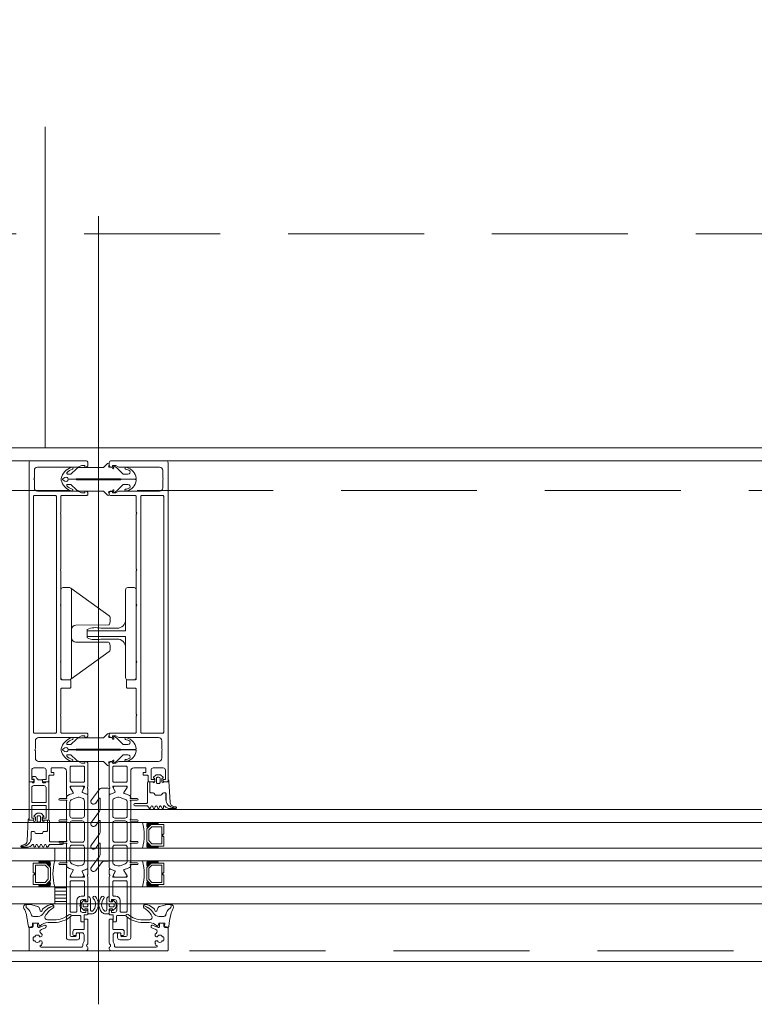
# Model space of a CAD drawing. Header units: millimetres. Extents: x 144573 to 336993, y 74252 to 247042.
# Tile 114 of 256: x 160200 to 160543, y 174595 to 175055. Entities that reach past the tile are written whole.
import ezdxf

# ---------------------------------------------------------------- set-up
doc = ezdxf.new("R2010")
doc.units = ezdxf.units.MM
doc.linetypes.add('CK_Čerchovaná 50', pattern=[6, 3, -1.5, 0, -1.5])
doc.linetypes.add('ČÁRKOVANÁ', pattern=[19.05, 12.7, -6.35])
doc.layers.add('FASÁDA DETAILNÍ', color=255, linetype='Continuous', lineweight=0)
doc.layers.add('TENKA', color=255, linetype='Continuous', lineweight=0)

# ---------------------------------------------------------------- blocks, each defined once
blk = doc.blocks.new('244748_a')
blk.add_lwpolyline([(8.32, -1.69, 0.082248), (6.34, -0.9, -1.09695), (6.94, -0.1, -0.315353), (11.26, -5.15, -0.480529), (10.87, -5.64), (4.27, -5.64), (4.08, -5.45), (-16.53, -5.45), (-16.72, -5.64), (-20.43, -5.64, 0.574019), (-21.93, -4.78), (-22.99, -5.4, 0.524827), (-22.99, -5.9), (-21.93, -6.52, 0.574021), (-20.43, -5.66), (-16.72, -5.66), (-16.53, -5.85), (4.08, -5.85), (4.27, -5.66), (10.87, -5.66, -0.480529), (11.26, -6.15, -0.326229), (6.88, -11.09, -1.09695), (6.28, -10.3, 0.081457), (8.32, -9.61, 0.599203), (7.48, -8.05), (5.52, -8.05, 0.198965), (5.17, -8.2), (2.22, -11.15), (0.93, -12.01, -0.738038), (0.51, -11.62), (0.87, -11, 1), (0.35, -10.7), (0, -11.3), (-0.98, -11.3, 0.619205), (-1.45, -12.06), (-1.28, -12.43, -0.808139), (-2.04, -13.04), (-3.63, -11.44, 0.198906), (-4.34, -11.15), (-14.99, -11.15, -0.198936), (-16.76, -10.42), (-18.98, -8.2, 0.198942), (-19.33, -8.05), (-20.67, -8.05, 0.500217), (-21.09, -8.73, 0.122037), (-18.5, -10.27, -1.093735), (-19.1, -11.07, -0.240768), (-23.7, -6.07, -0.106226), (-23.7, -5.23, -0.256232), (-19, -0.13, -1.093735), (-18.4, -0.92, 0.116856), (-21.09, -2.57, 0.500217), (-20.67, -3.25), (-19.33, -3.25, 0.198942), (-18.98, -3.1), (-16.75, -0.88, -0.198936), (-14.99, -0.15), (-4.34, -0.15, 0.198907), (-3.63, 0.14), (-2.04, 1.74, -0.808139), (-1.28, 1.13), (-1.45, 0.76, 0.619205), (-0.98, 0), (0, 0), (0.35, -0.6, 1), (0.87, -0.3), (0.51, 0.32, -0.738038), (0.93, 0.71), (2.22, -0.15), (5.17, -3.1, 0.198965), (5.52, -3.25), (7.48, -3.25, 0.599203)], format="xyb", close=True)
blk = doc.blocks.new('236134_0100_s_v')
for points in [[(22.8, -23), (22.8, -5), (42, -5, 0.414214), (43, -4), (43, -1, 0.414214), (42, 0), (1, 0, 0.414214), (0, -1), (0, -4, 0.414214), (1, -5), (20.2, -5), (20.2, -23)], [(15, -5, -0.414214), (19, -9), (19, -16.57, 0.165764), (19.53, -23), (23.47, -23, 0.165764), (24, -16.57), (24, -9, -0.414214), (28, -5)]]:
    blk.add_lwpolyline(points, format="xyb")
blk = doc.blocks.new('236134_0200_s_v')
for points in [[(19.58, 5, -0.41166), (17.58, 6.98), (17.45, 22.25, 0.344217), (17.07, 22.73), (16, 23), (14, 23, 0.240828), (13.19, 22.59), (0.19, 4.59)], [(23.42, 5, 0.41166), (25.42, 6.98), (25.55, 22.25, -0.344217), (25.93, 22.73), (27, 23), (29, 23, -0.240828), (29.81, 22.59), (42.81, 4.59)]]:
    blk.add_lwpolyline(points, format="xyb")
blk.add_lwpolyline([(42, 5), (1, 5, 0.414214), (0, 4), (0, 1, 0.414214), (1, 0), (42, 0, 0.414214), (43, 1), (43, 4, 0.414214)], format="xyb", close=True)
blk = doc.blocks.new('284336')
for points in [[(-0.7, -9.6), (-10, -9.6, 0.414511), (-10.51, -10.11), (-10.51, -15.51, -1), (-11.69, -15.51), (-11.69, -9.6), (-12.69, -8.95, -0.668884), (-12.6, -8.23), (-11.99, -8.01, 0.766384), (-11.99, -7.21), (-12.6, -6.99, -0.76831), (-12.6, -6.23), (-11.99, -6.01, 0.766384), (-11.99, -5.21), (-12.6, -4.99, -0.76831), (-12.6, -4.23), (-11.99, -4.01, 0.766384), (-11.99, -3.21), (-12.6, -2.99, -0.877523), (-12.5, -2.22), (-12.1, -2.22, 0.698129), (-11.83, -1.5, -0.220231), (-12.89, 0.78), (-12.89, 3.45, -0.157143), (-12.82, 3.68), (-12.69, 3.42, -0.067482), (-12.48, 2.53, 0.393136), (-8.66, -1.02), (-6.1, -1.02, -0.414214), (-5.61, -1.51), (-5.61, -2.22, -0.267949), (-5.85, -2.65), (-6.35, -2.93, 0.267949), (-6.61, -3.38), (-6.61, -5.84, 0.267949), (-6.35, -6.29), (-5.85, -6.57, -0.267949), (-5.61, -7), (-5.61, -8.11, 0.414215), (-5.1, -8.62), (-0.41, -8.62), (-0.41, -9.31, -0.414212), (-0.7, -9.6)], [(-0.41, 0), (-0.41, -2, 0.990243), (-0.4, -3.02), (0.9, -3.02, 0.414214), (1.21, -2.71), (1.21, -2.61, -0.668123), (1.71, -2.4), (2.75, -3.45, -0.199004), (2.89, -3.79), (2.89, -5.43, -0.199038), (2.75, -5.77), (1.71, -6.82, -0.668191), (1.21, -6.61), (1.21, -6.51, 0.414214), (0.9, -6.2), (-0.4, -6.2, 0.990269), (-0.41, -7.22), (-0.41, -8.6), (-5.1, -8.6, -0.414215), (-5.59, -8.11), (-5.59, -7, 0.267949), (-5.84, -6.56), (-6.34, -6.27, -0.267949), (-6.59, -5.84), (-6.59, -3.38, -0.267949), (-6.34, -2.95), (-5.84, -2.66, 0.267949), (-5.59, -2.22), (-5.59, -1.51, 0.414214), (-6.1, -1), (-8.66, -1, -0.393156), (-12.46, 2.53, 0.067572), (-12.67, 3.43), (-12.8, 3.7, -0.637545), (-12.12, 3.53), (-11.92, 2.53, 0.344315), (-10.06, 0.91), (0, 0.38, -0.406913), (0.39, 0), (-0.41, 0)], [(1.7, -4.31, 0.414235), (1.2, -3.81), (-0.7, -3.81, 0.414214), (-1.2, -4.31), (-1.2, -4.91, 0.414214), (-0.7, -5.41), (1.2, -5.41, 0.414235), (1.7, -4.91), (1.7, -4.31)]]:
    blk.add_lwpolyline(points, format="xyb", close=True)
blk = doc.blocks.new('nesystémový nástavec 18')
for p, q in [((-17.5, 9.3), (-15.36, 9.3)), ((-15.36, 9.3), (0, 9.3)), ((0, 9.3), (0, 7.8)), ((-18, 6.8), (-18, 8.8)), ((-17, 6.3), (-17.5, 6.3)), ((-11, 8), (-17, 8)), ((-17, 8), (-17, 6.3)), ((-11, 1.3), (-11, 8)), ((-2.8, 8), (-9.7, 8)), ((-9.7, 1.3), (-9.7, 8)), ((-1.8, 2.3), (-1.8, 7)), ((-0.5, 7.3), (-0.5, 6.8)), ((0, 6.3), (0.55, 6.3)), ((0.55, 6.3), (0.95, 5.9)), ((0.95, 5.9), (0.95, 4.8)), ((0.95, 4.8), (0.95, 4.14)), ((-18, 0.5), (-18, 1.8)), ((-17.5, 2.3), (-17, 2.3)), ((-1.8, 0), (-17.5, 0)), ((-17, 2.3), (-17, 1.3)), ((-17, 1.3), (-11, 1.3)), ((-9.7, 1.3), (-2.8, 1.3)), ((0, 0), (-1.8, 0)), ((-0.4, 2.23), (-0.5, 2.04)), ((-0.5, 2.04), (-0.5, 2)), ((1.2, 2.44), (0, 2.44)), ((0, 1.5), (0, 0)), ((0.95, 4.14), (1.2, 4.14)), ((1.2, 1.85), (1.2, 2.44)), ((1.4, 3.94), (1.4, 3.84)), ((1.6, 3.64), (1.6, 3.64)), ((1.8, 1.37), (1.7, 1.35)), ((2.25, 1.63), (1.8, 1.37)), ((2.4, 2.84), (2.4, 1.89))]:
    blk.add_line(p, q)
for centre, radius, start, end in [((-17.5, 8.8), 0.5, 90, 180), ((-15.36, 9.8), 0.5, 270, 270.084), ((-17.5, 6.8), 0.5, 180.0012, 269.9988), ((-2.8, 7), 1, 0, 90), ((0, 7.3), 0.5, 89.9955, 180.0071), ((0, 6.8), 0.5, 179.9949, 270.006), ((0.75, 4.8), 0.2, 359.9656, 0.0344), ((-17.5, 1.8), 0.5, 89.999, 180.0002), ((-17.5, 0.5), 0.5, 180, 270), ((-2.8, 2.3), 1, 270, 0), ((0, 2), 0.5, 179.9716, 270.0327), ((0, 1.94), 0.5, 89.9975, 144.0007), ((1.2, 3.94), 0.2, 359.9707, 90.0249), ((1.7, 1.85), 0.5, 179.9991, 270), ((1.6, 3.84), 0.2, 179.9737, 270.035), ((1.6, 2.84), 0.8, 0.0065, 89.9919), ((2.1, 1.89), 0.3, 299.9815, 0.0183)]:
    blk.add_arc(centre, radius, start, end)
blk = doc.blocks.new('433270')
blk.add_lwpolyline([(1, 0, 0.414364), (0, -1), (0, -1.4, 0.255924), (0.23, -1.83, -0.547723), (0.23, -3.17, 0.255924), (0, -3.6), (0, -14.6, 0.414214), (0.3, -14.9), (1.2, -14.9, 0.414214), (1.7, -14.4), (1.7, -10.3, -0.414214), (2, -10), (6, -10, 0.414248), (7, -9), (7, -7.7, 0.414179), (6.5, -7.2), (5.7, -7.2, 0.414232), (5.4, -7.5), (5.4, -8.2, -0.414198), (5.1, -8.5), (2.8, -8.5, -0.414204), (1.8, -7.5), (1.8, -4.49, -0.147432), (1.97, -3.94, 0.147461), (2.4, -2.5), (2.4, -2.3, -0.414214), (2.9, -1.8), (21.87, -1.8, -0.668178), (22.22, -2.65), (22.16, -2.72, 1), (21.59, -3.29), (21.52, -3.35, 0.198912), (21.38, -3.71), (21.38, -4.05, 0.414214), (22.08, -4.75), (22.38, -4.75, 0.576988), (22.64, -4.3, -0.311246), (24.56, -4.3, 0.576988), (24.82, -4.75), (25.3, -4.75, -0.260065), (25.3, -6.65), (24.82, -6.65, 0.576988), (24.56, -7.1, -0.311246), (22.64, -7.1, 0.576988), (22.38, -6.65), (22.08, -6.65, 0.414214), (21.38, -7.35), (21.38, -7.61, 0.267949), (21.63, -8.04), (21.89, -8.2, -0.637047), (21.73, -10), (19.83, -10.7, 0.315299), (19.5, -11.17), (19.5, -11.49, 0.520567), (20.17, -11.96), (22.83, -10.99, -0.520567), (23.5, -11.46), (23.5, -12.5, 0.414062), (24, -13), (25, -13, 0.414186), (25.5, -12.5), (25.5, -11.5, -0.414182), (26, -11), (27, -11, 0.414214), (27.5, -10.5), (27.5, -0.5, 0.414214), (27, 0), (1, 0)], format="xyb", close=True)
blk = doc.blocks.new('284325')
for points in [[(0.84, -5.23, -0.560316), (0.94, -4.73), (1.94, -4.36, 0.3153), (2.14, -4.08), (2.14, -1.89, 0.451558), (1.8, -1.59), (0.9, -1.7, -0.399586), (0.57, -1.46), (0.3, -0.07, -0.415977), (0.53, 0.29, 0.024107), (6.15, 1.24, 0.076636), (8.99, 2.34, -0.577615), (10.79, 1.3), (10.02, 1.37, 0.283171), (9.08, 0.9, -0.168429), (7.07, -0.74), (5.9, -1.16, 0.315302), (5.24, -2.1), (5.24, -4.21, 0.269719), (6.76, -6.82, -0.194797), (10.18, -11.53, -0.342663), (9.17, -11.17, 0.119207), (5.43, -7.59, 0.578571), (3.63, -8.62), (3.63, -11.77, 0.176415), (6.16, -18.72, -1), (5.24, -19.49, -0.176415), (2.43, -11.77), (2.43, -8.89, 0.208286), (0.84, -5.23)], [(8.95, -6.65), (10.32, -8.78, -0.134555), (10.79, -10.63, -0.339795), (10.19, -11.53, 0.194788), (6.76, -6.81, -0.269736), (5.25, -4.21), (5.25, -2.1, -0.315302), (5.9, -1.17), (7.07, -0.74, 0.168429), (9.09, 0.89, -0.283167), (10.01, 1.36), (10.79, 1.29), (10.79, -0.74, -0.070852), (10.71, -1.3), (9.95, -3.93, -0.241839), (9.08, -4.83), (7.93, -5.22, 0.836024), (8.08, -6.19), (8.11, -6.19, -0.255349), (8.95, -6.65)]]:
    blk.add_lwpolyline(points, format="xyb", close=True)
blk = doc.blocks.new('288126')
for points in [[(-16.5, 0), (16.5, 0)], [(-21.36, -6.34), (-17.8, -3.69)], [(-14.71, -4.5), (-19.87, -8.34)], [(-17, -2.08), (-17, -0.5)], [(-8.83, -4.3), (-14.11, -4.3)], [(-4.31, -4.5), (-9.47, -8.34)], [(1.81, -4.3), (-3.71, -4.3)], [(6.33, -4.5), (1.14, -8.37)], [(12.21, -4.3), (6.93, -4.3)], [(17, -0.5), (17, -3.8)], [(-10.96, -6.34), (-8.71, -4.66)], [(-0.35, -6.36), (1.93, -4.66)], [(10.05, -6.36), (12.33, -4.66)], [(16.6, -4.6), (11.54, -8.37)]]:
    blk.add_lwpolyline(points)
for centre, radius, start, end in [((16.5, -0.5), 0.5, 0, 90), ((-16.5, -0.5), 0.5, 90, 180), ((16, -3.8), 1, 306.7059, 0), ((-20.61, -7.34), 1.25, 126.7059, 306.7059), ((-10.21, -7.34), 1.25, 126.7059, 306.7059), ((0.4, -7.37), 1.25, 126.7059, 306.7059), ((10.8, -7.37), 1.25, 126.7059, 306.7059)]:
    blk.add_arc(centre, radius, start, end)
at = {"extrusion": (0, 0, -1)}
for centre, radius, start, end in [((19, -2.08), 2, 180, 233.2941), ((14.11, -5.3), 1, 53.2941, 90), ((8.83, -4.5), 0.2, 90, 233.2941), ((3.71, -5.3), 1, 53.2941, 90), ((-1.81, -4.5), 0.2, 90, 233.2941), ((-6.93, -5.3), 1, 53.2941, 90), ((-12.21, -4.5), 0.2, 90, 233.2941)]:
    blk.add_arc(centre, radius, start, end, dxfattribs=at)
blk = doc.blocks.new('246426')
for points in [[(-1.84, 0.64), (-2.86, -0.38, 0.198926), (-3.15, -1.09), (-3.15, -2.31, 0.198926), (-2.86, -3.02), (-1.84, -4.04, 0.637051), (-1.5, -3.92), (-1.45, -3.4), (-0.3, -3.4, -0.41484), (0, -3.7), (0, -5.19, 0.414232), (0.5, -5.69), (2.14, -5.69, 0.071862), (2.2, -5.68, 0.157876), (3.73, -4.64, 0.360336), (3.48, 2.39, 0.964062), (2.54, 1.48, -0.403385), (2.25, -4.34, -0.190964), (2.11, -4.39), (1.7, -4.39, -0.414214), (1.2, -3.89), (1.2, 1.31, 0.414201), (0.2, 2.31), (0, 2.31), (0, 0.3, -0.414214), (-0.3, 0), (-1.45, 0), (-1.5, 0.52, 0.637051), (-1.84, 0.64)], [(-2.25, -1.4, -0.414214), (-1.85, -1), (-0.4, -1, -0.414214), (0, -1.4), (0, -2, -0.414214), (-0.4, -2.4), (-1.85, -2.4, -0.414214), (-2.25, -2), (-2.25, -1.4)]]:
    blk.add_lwpolyline(points, format="xyb", close=True)

msp = doc.modelspace()

# ---------------------------------------------------------------- hatches: boundary and pattern name
at = {"layer": 'FASÁDA DETAILNÍ'}
h = msp.add_hatch(dxfattribs=at)
h.set_pattern_fill('ANSI31', color=256, scale=0.5, angle=495)
h.set_pattern_definition([(180, (149901.5588, 130529.9017), (-7e-16, -1.5875), [])])
h.paths.add_polyline_path([(160215.98, 174650.259), (160221.48, 174650.259), (160221.48, 174642.259), (160215.98, 174642.259)])

# ---------------------------------------------------------------- linework, layer by layer
for p, q in [((160236.48, 174595.313), (160236.48, 174963.55)), ((163129.98, 174849.259), (160267.98, 174849.259)), ((163406.98, 174686.259), (159183.48, 174686.259)), ((159183.48, 174680.259), (163406.98, 174680.259)), ((163406.98, 174668.259), (159183.48, 174668.259)), ((160215.98, 174668.259), (159806.98, 174668.259)), ((160215.98, 174668.259), (160215.98, 174662.259)), ((159183.48, 174662.259), (163406.98, 174662.259)), ((159806.98, 174662.259), (160215.98, 174662.259)), ((163406.98, 174650.259), (159183.48, 174650.259)), ((160215.98, 174650.259), (159806.98, 174650.259)), ((160215.98, 174642.259), (160215.98, 174650.259)), ((159183.48, 174642.259), (163406.98, 174642.259)), ((159806.98, 174642.259), (160215.98, 174642.259))]:
    msp.add_line(p, q, dxfattribs=at)
for points in [[(173301.48, 174615.259), (146721.48, 174615.259), (146721.48, 198295.259), (173301.48, 198295.259)], [(173061.48, 174855.259), (146961.48, 174855.259), (146961.48, 198055.259), (173061.48, 198055.259)], [(160266.98, 174679.259), (160260.98, 174679.259), (160258.98, 174677.259), (160258.98, 174671.259), (160260.98, 174669.259), (160266.98, 174669.259), (160266.98, 174673.759), (160266.48, 174673.759), (160266.48, 174674.759), (160266.98, 174674.759)], [(160265.98, 174670.259), (160265.98, 174678.259), (160261.394, 174678.259), (160259.98, 174676.844), (160259.98, 174671.811), (160261.394, 174670.259)], [(160205.98, 174661.259), (160211.98, 174661.259), (160213.98, 174659.259), (160213.98, 174653.259), (160211.98, 174651.259), (160205.98, 174651.259), (160205.98, 174655.759), (160206.48, 174655.759), (160206.48, 174656.759), (160205.98, 174656.759)], [(160206.98, 174652.259), (160206.98, 174660.259), (160211.566, 174660.259), (160212.98, 174658.844), (160212.98, 174653.811), (160211.566, 174652.259)], [(160266.98, 174661.259), (160260.98, 174661.259), (160258.98, 174659.259), (160258.98, 174653.259), (160260.98, 174651.259), (160266.98, 174651.259), (160266.98, 174655.759), (160266.48, 174655.759), (160266.48, 174656.759), (160266.98, 174656.759)], [(160265.98, 174652.259), (160265.98, 174660.259), (160261.394, 174660.259), (160259.98, 174658.844), (160259.98, 174653.811), (160261.394, 174652.259)], [(160215.98, 174642.259), (160221.48, 174642.259), (160221.48, 174650.259), (160215.98, 174650.259)]]:
    msp.add_lwpolyline(points, close=True, dxfattribs=at)
at = {"layer": 'FASÁDA DETAILNÍ', "linetype": 'ČÁRKOVANÁ', "ltscale": 5}
for points in [[(173296.48, 174620.259), (146726.48, 174620.259), (146726.48, 198290.259), (173296.48, 198290.259)], [(173081.48, 174835.259), (146941.48, 174835.259), (146941.48, 198075.259), (173081.48, 198075.259)], [(172961.48, 174955.259), (147061.48, 174955.259), (147061.48, 197955.259), (172961.48, 197955.259)]]:
    msp.add_lwpolyline(points, close=True, dxfattribs=at)
at = {"layer": 'FASÁDA DETAILNÍ'}
msp.add_lwpolyline([(160204.98, 174849.259), (159817.98, 174849.259)], dxfattribs=at)
for points in [[(160203.98, 174848.259), (160203.98, 174699.759, 0.4142136), (160204.48, 174699.259), (160205.78, 174699.259, 0.4142197), (160206.28, 174699.759), (160206.28, 174700.259), (160205.28, 174700.259), (160205.28, 174704.759, -0.4142136), (160206.28, 174705.759), (160210.98, 174705.759, -0.4142136), (160211.98, 174704.759), (160211.98, 174700.259), (160210.28, 174700.259), (160210.28, 174699.759, 0.4142012), (160210.78, 174699.259), (160212.78, 174699.259, 0.4142136), (160213.28, 174699.759), (160213.28, 174701.902, -0.4142136), (160213.78, 174702.402), (160215.58, 174702.402), (160215.58, 174703.653), (160214.38, 174703.653), (160214.38, 174705.459, -0.4142136), (160214.68, 174705.759), (160219.979, 174705.759, -0.4141667), (160221.479, 174704.259), (160221.48, 174697.261), (160221.48, 174693.161, 0.5773503), (160222.08, 174692.814), (160222.943, 174693.313), (160224.435, 174693.741, 0.4887011), (160224.612, 174694.18), (160223.18, 174696.645), (160223.18, 174697.066, -0.4325656), (160223.38, 174697.261), (160229.685, 174697.261, -0.5483974), (160229.87, 174696.979), (160228.802, 174694.596, 0.4253361), (160228.91, 174694.328), (160230.933, 174693.512, 0.5315629), (160231.482, 174693.883), (160231.482, 174695.947, 0.2313061), (160231.367, 174696.184, -0.3061853), (160231.263, 174696.503), (160231.48, 174697.261), (160231.48, 174707.764, 0.4142136), (160230.48, 174708.764), (160229.98, 174708.764), (160229.98, 174707.964), (160228.48, 174707.964), (160227.336, 174708.625, 0.1316504), (160226.836, 174708.759), (160208.472, 174708.759, -0.4142136), (160206.972, 174710.259), (160206.972, 174713.759, -0.3999851), (160206.972, 174714.759), (160206.972, 174718.459, -0.4142136), (160208.472, 174719.959), (160226.836, 174719.959, 0.1316504), (160227.336, 174720.093), (160228.48, 174720.753), (160229.98, 174720.753), (160229.98, 174719.953), (160230.48, 174719.953, 0.4142136), (160231.48, 174720.953), (160231.48, 174721.459, 0.4142136), (160230.98, 174721.959), (160219.38, 174721.959, -0.4142136), (160218.88, 174722.459), (160218.88, 174729.859, -0.3999851), (160218.88, 174730.859), (160218.88, 174742.459, -0.4142136), (160219.38, 174742.959), (160222.98, 174742.959, 0.4142136), (160223.48, 174743.459), (160223.48, 174746.459, 0.4142136), (160222.98, 174746.959), (160219.38, 174746.959, -0.4142136), (160218.88, 174747.459), (160218.88, 174754.759, -0.38324), (160218.88, 174755.759), (160218.88, 174781.259, -0.38324), (160218.88, 174782.259), (160218.88, 174797.759, -0.38324), (160218.88, 174798.759), (160218.88, 174824.259, -0.38324), (160218.88, 174825.259), (160218.88, 174832.559, -0.4142136), (160219.38, 174833.059), (160230.98, 174833.059, 0.4142136), (160231.48, 174833.559), (160231.48, 174834.059, 0.4142136), (160230.48, 174835.059), (160229.98, 174835.059), (160229.98, 174834.259), (160228.48, 174834.259), (160227.326, 174834.925, 0.1169365), (160226.826, 174835.059), (160207.972, 174835.059, -0.4142315), (160206.472, 174836.559), (160206.472, 174840.269, -0.3999851), (160206.472, 174841.269), (160206.472, 174844.759, -0.4142315), (160207.972, 174846.259), (160226.826, 174846.259, 0.1169365), (160227.326, 174846.393), (160228.48, 174847.059), (160229.98, 174847.059), (160229.98, 174846.259), (160230.48, 174846.259, 0.4142136), (160231.48, 174847.259), (160231.48, 174848.259, 0.4142136), (160230.48, 174849.259), (160204.98, 174849.259, 0.4142135), (160203.98, 174848.259)], [(160268.98, 174848.259), (160268.98, 174699.759, -0.4142136), (160268.48, 174699.259), (160267.18, 174699.259, -0.4142197), (160266.68, 174699.759), (160266.68, 174700.259), (160267.68, 174700.259), (160267.68, 174704.759, 0.4142136), (160266.68, 174705.759), (160261.98, 174705.759, 0.4142136), (160260.98, 174704.759), (160260.98, 174700.259), (160262.68, 174700.259), (160262.68, 174699.759, -0.4142012), (160262.18, 174699.259), (160260.18, 174699.259, -0.4142136), (160259.68, 174699.759), (160259.68, 174701.902, 0.4142136), (160259.18, 174702.402), (160257.38, 174702.402), (160257.38, 174703.653), (160258.58, 174703.653), (160258.58, 174705.459, 0.4142136), (160258.28, 174705.759), (160252.981, 174705.759, 0.4141667), (160251.481, 174704.259), (160251.48, 174697.261), (160251.48, 174693.161, -0.5773503), (160250.88, 174692.814), (160250.017, 174693.313), (160248.525, 174693.741, -0.4887011), (160248.348, 174694.18), (160249.78, 174696.645), (160249.78, 174697.066, 0.4325656), (160249.58, 174697.261), (160243.275, 174697.261, 0.5483974), (160243.09, 174696.979), (160244.158, 174694.596, -0.4253361), (160244.05, 174694.328), (160242.027, 174693.512, -0.5315629), (160241.478, 174693.883), (160241.478, 174695.947, -0.2313061), (160241.593, 174696.184, 0.3061853), (160241.697, 174696.503), (160241.48, 174697.261), (160241.48, 174707.764, -0.4142136), (160242.48, 174708.764), (160242.98, 174708.764), (160242.98, 174707.964), (160244.48, 174707.964), (160245.624, 174708.625, -0.1316504), (160246.124, 174708.759), (160264.488, 174708.759, 0.4142136), (160265.988, 174710.259), (160265.988, 174713.759, 0.3999851), (160265.988, 174714.759), (160265.988, 174718.459, 0.4142136), (160264.488, 174719.959), (160246.124, 174719.959, -0.1316504), (160245.624, 174720.093), (160244.48, 174720.753), (160242.98, 174720.753), (160242.98, 174719.953), (160242.48, 174719.953, -0.4142136), (160241.48, 174720.953), (160241.48, 174721.459, -0.4142136), (160241.98, 174721.959), (160253.58, 174721.959, 0.4142136), (160254.08, 174722.459), (160254.08, 174729.859, 0.3999851), (160254.08, 174730.859), (160254.08, 174742.459, 0.4142136), (160253.58, 174742.959), (160249.98, 174742.959, -0.4142136), (160249.48, 174743.459), (160249.48, 174746.459, -0.4142136), (160249.98, 174746.959), (160253.58, 174746.959, 0.4142136), (160254.08, 174747.459), (160254.08, 174754.759, 0.38324), (160254.08, 174755.759), (160254.08, 174781.259, 0.38324), (160254.08, 174782.259), (160254.08, 174797.759, 0.38324), (160254.08, 174798.759), (160254.08, 174824.259, 0.38324), (160254.08, 174825.259), (160254.08, 174832.559, 0.4142136), (160253.58, 174833.059), (160241.98, 174833.059, -0.4142136), (160241.48, 174833.559), (160241.48, 174834.059, -0.4142136), (160242.48, 174835.059), (160242.98, 174835.059), (160242.98, 174834.259), (160244.48, 174834.259), (160245.634, 174834.925, -0.1169365), (160246.134, 174835.059), (160264.988, 174835.059, 0.4142315), (160266.488, 174836.559), (160266.488, 174840.269, 0.3999851), (160266.488, 174841.269), (160266.488, 174844.759, 0.4142315), (160264.988, 174846.259), (160246.134, 174846.259, -0.1169365), (160245.634, 174846.393), (160244.48, 174847.059), (160242.98, 174847.059), (160242.98, 174846.259), (160242.48, 174846.259, -0.4142136), (160241.48, 174847.259), (160241.48, 174848.259, -0.4142136), (160242.48, 174849.259), (160267.98, 174849.259, -0.4142135), (160268.98, 174848.259)], [(160206.08, 174722.459), (160206.08, 174832.559, -0.4142136), (160206.58, 174833.059), (160216.28, 174833.059, -0.4142136), (160216.78, 174832.559), (160216.78, 174722.459, -0.4142136), (160216.28, 174721.959), (160206.58, 174721.959, -0.4142136), (160206.08, 174722.459)], [(160266.88, 174722.459), (160266.88, 174832.559, 0.4142136), (160266.38, 174833.059), (160256.68, 174833.059, 0.4142136), (160256.18, 174832.559), (160256.18, 174722.459, 0.4142136), (160256.68, 174721.959), (160266.38, 174721.959, 0.4142136), (160266.88, 174722.459)], [(160229.38, 174706.559, -0.4142136), (160229.88, 174706.059), (160229.88, 174699.559, -0.4142136), (160229.38, 174699.059), (160223.68, 174699.059, -0.4142136), (160223.18, 174699.559), (160223.18, 174706.059, -0.4142136), (160223.68, 174706.559), (160229.38, 174706.559)], [(160243.58, 174706.559, 0.4142136), (160243.08, 174706.059), (160243.08, 174699.559, 0.4142136), (160243.58, 174699.059), (160249.28, 174699.059, 0.4142136), (160249.78, 174699.559), (160249.78, 174706.059, 0.4142136), (160249.28, 174706.559), (160243.58, 174706.559)], [(160231.48, 174692.92), (160231.481, 174681.009), (160231.48, 174659.098, -0.3058367), (160231.167, 174658.634), (160228.88, 174657.711, 0.4253361), (160228.772, 174657.444), (160229.489, 174655.825, -0.5437525), (160228.804, 174654.769), (160223.9, 174654.769, -0.5781822), (160223.381, 174655.67), (160224.642, 174657.862, 0.4885049), (160224.466, 174658.301), (160222.951, 174658.735), (160221.63, 174659.498, -0.2824777), (160221.481, 174659.774), (160221.481, 174660.219, 1.4470094), (160221.349, 174660.569), (160218.381, 174660.569, -1), (160218.381, 174661.369), (160221.349, 174661.369, 1.4470094), (160221.481, 174661.719), (160221.481, 174670.259, 1.4470094), (160221.349, 174670.609), (160218.381, 174670.609, -1), (160218.381, 174671.409), (160221.349, 174671.409, 1.4470094), (160221.481, 174671.759), (160221.481, 174680.259, 1.4470094), (160221.349, 174680.609), (160218.381, 174680.609, -1), (160218.381, 174681.409), (160221.349, 174681.409, 1.4470094), (160221.481, 174681.759), (160221.481, 174690.299, 1.4470094), (160221.349, 174690.649), (160218.381, 174690.649, -1), (160218.381, 174691.449), (160221.349, 174691.449, 1.4470094), (160221.481, 174691.799), (160221.481, 174692.244, -0.2824777), (160221.63, 174692.52), (160222.951, 174693.282), (160224.466, 174693.717, 0.4885049), (160224.642, 174694.156), (160223.381, 174696.347, -0.5781822), (160223.9, 174697.249), (160228.804, 174697.249, -0.5437525), (160229.489, 174696.192), (160228.772, 174694.574, 0.4253361), (160228.88, 174694.306), (160231.167, 174693.383, -0.3058367), (160231.48, 174692.92)], [(160241.48, 174692.92), (160241.479, 174681.009), (160241.48, 174659.098, 0.3058367), (160241.793, 174658.634), (160244.08, 174657.711, -0.4253361), (160244.188, 174657.444), (160243.471, 174655.825, 0.5437525), (160244.156, 174654.769), (160249.06, 174654.769, 0.5781822), (160249.579, 174655.67), (160248.318, 174657.862, -0.4885049), (160248.494, 174658.301), (160250.009, 174658.735), (160251.33, 174659.498, 0.2824777), (160251.479, 174659.774), (160251.479, 174660.219, -1.4470094), (160251.611, 174660.569), (160254.579, 174660.569, 1), (160254.579, 174661.369), (160251.611, 174661.369, -1.4470094), (160251.479, 174661.719), (160251.479, 174670.259, -1.4470094), (160251.611, 174670.609), (160254.579, 174670.609, 1), (160254.579, 174671.409), (160251.611, 174671.409, -1.4470094), (160251.479, 174671.759), (160251.479, 174680.259, -1.4470094), (160251.611, 174680.609), (160254.579, 174680.609, 1), (160254.579, 174681.409), (160251.611, 174681.409, -1.4470094), (160251.479, 174681.759), (160251.479, 174690.299, -1.4470094), (160251.611, 174690.649), (160254.579, 174690.649, 1), (160254.579, 174691.449), (160251.611, 174691.449, -1.4470094), (160251.479, 174691.799), (160251.479, 174692.244, 0.2824777), (160251.33, 174692.52), (160250.009, 174693.282), (160248.494, 174693.717, -0.4885049), (160248.318, 174694.156), (160249.579, 174696.347, 0.5781822), (160249.06, 174697.249), (160244.156, 174697.249, 0.5437525), (160243.471, 174696.192), (160244.188, 174694.574, -0.4253361), (160244.08, 174694.306), (160241.793, 174693.383, 0.3058367), (160241.48, 174692.92)], [(160229.881, 174683.309), (160229.881, 174690.209, 0.3249157), (160228.845, 174691.636), (160227.994, 174691.912, 0.1764286), (160225.942, 174691.84), (160224.018, 174691.061, 0.305619), (160223.081, 174689.671), (160223.081, 174683.309, 0.4142178), (160224.081, 174682.309), (160228.881, 174682.309, 0.4142178), (160229.881, 174683.309)], [(160243.079, 174683.309), (160243.079, 174690.209, -0.3249157), (160244.116, 174691.636), (160244.966, 174691.912, -0.1764286), (160247.018, 174691.84), (160248.942, 174691.061, -0.305619), (160249.879, 174689.671), (160249.879, 174683.309, -0.4142178), (160248.879, 174682.309), (160244.079, 174682.309, -0.4142178), (160243.079, 174683.309)], [(160229.881, 174672.009), (160229.881, 174680.009, 0.4142136), (160228.881, 174681.009), (160224.081, 174681.009, 0.4142136), (160223.081, 174680.009), (160223.081, 174672.009, 0.4142136), (160224.081, 174671.009), (160228.881, 174671.009, 0.4142136), (160229.881, 174672.009)], [(160243.079, 174672.009), (160243.079, 174680.009, -0.4142136), (160244.079, 174681.009), (160248.879, 174681.009, -0.4142136), (160249.879, 174680.009), (160249.879, 174672.009, -0.4142136), (160248.879, 174671.009), (160244.079, 174671.009, -0.4142136), (160243.079, 174672.009)], [(160229.881, 174661.808), (160229.881, 174668.709, 0.4142178), (160228.881, 174669.709), (160224.081, 174669.709, 0.4142178), (160223.081, 174668.709), (160223.081, 174662.346, 0.305619), (160224.018, 174660.956), (160225.942, 174660.178, 0.1764286), (160227.994, 174660.106), (160228.845, 174660.382, 0.3249157), (160229.881, 174661.808)], [(160243.079, 174661.808), (160243.079, 174668.709, -0.4142178), (160244.079, 174669.709), (160248.879, 174669.709, -0.4142178), (160249.879, 174668.709), (160249.879, 174662.346, -0.305619), (160248.942, 174660.956), (160247.018, 174660.178, -0.1764286), (160244.966, 174660.106), (160244.116, 174660.382, -0.3249157), (160243.079, 174661.808)], [(160231.48, 174654.759), (160231.48, 174643.759, -0.4144257), (160230.98, 174643.259), (160230.487, 174643.259), (160230.487, 174644.259), (160228.987, 174644.259, 0.4142136), (160227.987, 174643.259), (160227.987, 174641.759, 0.3999851), (160227.987, 174640.759), (160227.987, 174639.259, 0.4142136), (160228.987, 174638.259), (160230.48, 174638.259), (160230.48, 174639.259), (160230.98, 174639.259, -0.4144559), (160231.48, 174638.758), (160231.479, 174637.458, -0.4139712), (160231.179, 174637.159), (160229.98, 174637.159, 0.4142136), (160229.68, 174636.859), (160229.68, 174633.859), (160228.68, 174633.859, -0.4142136), (160228.18, 174634.359), (160228.18, 174636.259, 0.4142136), (160227.68, 174636.759), (160224.18, 174636.759, 0.4142056), (160223.18, 174635.759), (160223.18, 174627.459, 0.4142063), (160223.68, 174626.959), (160225.58, 174626.959, 0.414219), (160226.08, 174627.459), (160226.08, 174628.259, -0.4142136), (160226.58, 174628.759), (160227.08, 174628.759, -0.4142136), (160227.58, 174628.259), (160227.58, 174626.459, -0.4142136), (160226.58, 174625.459), (160222.48, 174625.459, -0.4142136), (160221.48, 174626.459), (160221.48, 174654.759), (160221.48, 174658.859, -0.5773503), (160222.08, 174659.205), (160222.943, 174658.707), (160224.435, 174658.279, -0.4887011), (160224.612, 174657.84), (160223.18, 174655.374), (160223.18, 174654.954, 0.4325656), (160223.38, 174654.759), (160229.685, 174654.759, 0.5483974), (160229.87, 174655.04), (160228.802, 174657.424, -0.4253361), (160228.91, 174657.691), (160230.933, 174658.508, -0.5315625), (160231.482, 174658.137), (160231.482, 174656.073, -0.2313061), (160231.367, 174655.836, 0.3061853), (160231.263, 174655.517), (160231.48, 174654.759)], [(160241.48, 174654.759), (160241.48, 174643.759, 0.4144257), (160241.98, 174643.259), (160242.473, 174643.259), (160242.473, 174644.259), (160243.973, 174644.259, -0.4142136), (160244.973, 174643.259), (160244.973, 174641.759, -0.3999851), (160244.973, 174640.759), (160244.973, 174639.259, -0.4142136), (160243.973, 174638.259), (160242.48, 174638.259), (160242.48, 174639.259), (160241.98, 174639.259, 0.4144559), (160241.48, 174638.758), (160241.481, 174637.458, 0.4139712), (160241.781, 174637.159), (160242.98, 174637.159, -0.4142136), (160243.28, 174636.859), (160243.28, 174633.859), (160244.28, 174633.859, 0.4142136), (160244.78, 174634.359), (160244.78, 174636.259, -0.4142136), (160245.28, 174636.759), (160248.78, 174636.759, -0.4142056), (160249.78, 174635.759), (160249.78, 174627.459, -0.4142063), (160249.28, 174626.959), (160247.38, 174626.959, -0.414219), (160246.88, 174627.459), (160246.88, 174628.259, 0.4142136), (160246.38, 174628.759), (160245.88, 174628.759, 0.4142136), (160245.38, 174628.259), (160245.38, 174626.459, 0.4142136), (160246.38, 174625.459), (160250.48, 174625.459, 0.4142136), (160251.48, 174626.459), (160251.48, 174654.759), (160251.48, 174658.859, 0.5773503), (160250.88, 174659.205), (160250.017, 174658.707), (160248.525, 174658.279, 0.4887011), (160248.348, 174657.84), (160249.78, 174655.374), (160249.78, 174654.954, -0.4325656), (160249.58, 174654.759), (160243.275, 174654.759, -0.5483974), (160243.09, 174655.04), (160244.158, 174657.424, 0.4253361), (160244.05, 174657.691), (160242.027, 174658.508, 0.5315625), (160241.478, 174658.137), (160241.478, 174656.073, 0.2313061), (160241.593, 174655.836, -0.3061853), (160241.697, 174655.517), (160241.48, 174654.759)], [(160223.18, 174652.559), (160223.18, 174638.859, 0.4142136), (160223.68, 174638.359), (160225.887, 174638.359, 0.4142136), (160226.387, 174638.859), (160226.387, 174643.829, -0.4111388), (160228.387, 174645.859), (160229.38, 174645.859, 0.4142136), (160229.88, 174646.359), (160229.88, 174652.559, 0.4142136), (160229.38, 174653.059), (160223.68, 174653.059, 0.4142136), (160223.18, 174652.559)], [(160249.78, 174652.559), (160249.78, 174638.859, -0.4142136), (160249.28, 174638.359), (160247.073, 174638.359, -0.4142136), (160246.573, 174638.859), (160246.573, 174643.829, 0.4111388), (160244.573, 174645.859), (160243.58, 174645.859, -0.4142136), (160243.08, 174646.359), (160243.08, 174652.559, -0.4142136), (160243.58, 174653.059), (160249.28, 174653.059, -0.4142136), (160249.78, 174652.559)]]:
    msp.add_lwpolyline(points, format="xyb", close=True, dxfattribs=at)
for centre, radius, start, end in [((160235.089, 174674.259), 22.699, 344.67278, 15.32722), ((160262.531, 174678.907), 3.546, 157.59095, 202.70618), ((160262.164, 174679.021), 2.897, 154.70485, 204.69333), ((160261.815, 174679.189), 2.248, 151.59719, 208.47266), ((160261.571, 174679.334), 1.712, 147.31435, 212.70505), ((160261.411, 174679.473), 1.263, 141.50044, 218.03437), ((160261.321, 174679.621), 0.879, 133.50356, 226.00509), ((160261.333, 174679.759), 0.596, 123.03656, 236.96344), ((160261.625, 174679.759), 0.596, 123.03656, 236.96344), ((160261.918, 174679.759), 0.596, 123.03656, 236.96344), ((160262.21, 174679.759), 0.596, 123.03656, 236.96344), ((160262.503, 174679.759), 0.596, 123.03656, 236.96344), ((160262.795, 174679.759), 0.596, 123.03656, 236.96344), ((160263.088, 174679.759), 0.596, 123.03656, 236.96344), ((160263.38, 174679.759), 0.596, 123.03656, 236.96344), ((160263.673, 174679.759), 0.596, 123.03656, 236.96344), ((160263.965, 174679.759), 0.596, 123.03656, 236.96344), ((160264.258, 174679.759), 0.596, 123.03656, 236.96344), ((160264.55, 174679.759), 0.596, 123.03656, 236.96344), ((160264.843, 174679.759), 0.596, 123.03656, 236.96344), ((160262.531, 174669.61), 3.546, 157.29382, 202.40905), ((160262.164, 174669.496), 2.897, 155.30667, 205.29515), ((160261.815, 174669.328), 2.248, 151.52734, 208.40281), ((160261.571, 174669.183), 1.712, 147.29495, 212.68565), ((160261.411, 174669.045), 1.263, 141.96563, 218.49956), ((160261.321, 174668.896), 0.879, 133.99491, 226.49644), ((160261.333, 174668.759), 0.596, 123.03656, 236.96344), ((160261.625, 174668.759), 0.596, 123.03656, 236.96344), ((160261.918, 174668.759), 0.596, 123.03656, 236.96344), ((160262.21, 174668.759), 0.596, 123.03656, 236.96344), ((160262.503, 174668.759), 0.596, 123.03656, 236.96344), ((160262.795, 174668.759), 0.596, 123.03656, 236.96344), ((160263.088, 174668.759), 0.596, 123.03656, 236.96344), ((160263.38, 174668.759), 0.596, 123.03656, 236.96344), ((160263.673, 174668.759), 0.596, 123.03656, 236.96344), ((160263.965, 174668.759), 0.596, 123.03656, 236.96344), ((160264.258, 174668.759), 0.596, 123.03656, 236.96344), ((160264.55, 174668.759), 0.596, 123.03656, 236.96344), ((160264.843, 174668.759), 0.596, 123.03656, 236.96344), ((160208.117, 174661.759), 0.596, 303.03656, 56.96344), ((160208.41, 174661.759), 0.596, 303.03656, 56.96344), ((160208.702, 174661.759), 0.596, 303.03656, 56.96344), ((160208.995, 174661.759), 0.596, 303.03656, 56.96344), ((160209.287, 174661.759), 0.596, 303.03656, 56.96344), ((160209.58, 174661.759), 0.596, 303.03656, 56.96344), ((160209.872, 174661.759), 0.596, 303.03656, 56.96344), ((160210.165, 174661.759), 0.596, 303.03656, 56.96344), ((160210.457, 174661.759), 0.596, 303.03656, 56.96344), ((160210.75, 174661.759), 0.596, 303.03656, 56.96344), ((160211.042, 174661.759), 0.596, 303.03656, 56.96344), ((160211.335, 174661.759), 0.596, 303.03656, 56.96344), ((160211.627, 174661.759), 0.596, 303.03656, 56.96344), ((160211.64, 174661.621), 0.879, 313.99491, 46.49644), ((160211.549, 174661.473), 1.263, 321.96563, 38.49956), ((160211.389, 174661.334), 1.712, 327.29495, 32.68565), ((160211.145, 174661.189), 2.248, 331.52734, 28.40281), ((160210.796, 174661.021), 2.897, 335.30667, 25.29515), ((160210.429, 174660.907), 3.546, 337.29382, 22.40905), ((160237.871, 174656.259), 22.699, 164.67278, 195.32722), ((160235.089, 174656.259), 22.699, 344.67278, 15.32722), ((160262.531, 174660.907), 3.546, 157.59095, 202.70618), ((160262.164, 174661.021), 2.897, 154.70485, 204.69333), ((160261.815, 174661.189), 2.248, 151.59719, 208.47266), ((160261.571, 174661.334), 1.712, 147.31435, 212.70505), ((160261.411, 174661.473), 1.263, 141.50044, 218.03437), ((160261.321, 174661.621), 0.879, 133.50356, 226.00509), ((160261.333, 174661.759), 0.596, 123.03656, 236.96344), ((160261.625, 174661.759), 0.596, 123.03656, 236.96344), ((160261.918, 174661.759), 0.596, 123.03656, 236.96344), ((160262.21, 174661.759), 0.596, 123.03656, 236.96344), ((160262.503, 174661.759), 0.596, 123.03656, 236.96344), ((160262.795, 174661.759), 0.596, 123.03656, 236.96344), ((160263.088, 174661.759), 0.596, 123.03656, 236.96344), ((160263.38, 174661.759), 0.596, 123.03656, 236.96344), ((160263.673, 174661.759), 0.596, 123.03656, 236.96344), ((160263.965, 174661.759), 0.596, 123.03656, 236.96344), ((160264.258, 174661.759), 0.596, 123.03656, 236.96344), ((160264.55, 174661.759), 0.596, 123.03656, 236.96344), ((160264.843, 174661.759), 0.596, 123.03656, 236.96344), ((160208.117, 174650.759), 0.596, 303.03656, 56.96344), ((160208.41, 174650.759), 0.596, 303.03656, 56.96344), ((160208.702, 174650.759), 0.596, 303.03656, 56.96344), ((160208.995, 174650.759), 0.596, 303.03656, 56.96344), ((160209.287, 174650.759), 0.596, 303.03656, 56.96344), ((160209.58, 174650.759), 0.596, 303.03656, 56.96344), ((160209.872, 174650.759), 0.596, 303.03656, 56.96344), ((160210.165, 174650.759), 0.596, 303.03656, 56.96344), ((160210.457, 174650.759), 0.596, 303.03656, 56.96344), ((160210.75, 174650.759), 0.596, 303.03656, 56.96344), ((160211.042, 174650.759), 0.596, 303.03656, 56.96344), ((160211.335, 174650.759), 0.596, 303.03656, 56.96344), ((160211.627, 174650.759), 0.596, 303.03656, 56.96344), ((160211.64, 174650.896), 0.879, 313.50356, 46.00509), ((160211.549, 174651.045), 1.263, 321.50044, 38.03437), ((160211.389, 174651.183), 1.712, 327.31435, 32.70505), ((160211.145, 174651.328), 2.248, 331.59719, 28.47266), ((160210.796, 174651.496), 2.897, 334.70485, 24.69333), ((160210.429, 174651.61), 3.546, 337.59095, 22.70618), ((160262.531, 174651.61), 3.546, 157.29382, 202.40905), ((160262.164, 174651.496), 2.897, 155.30667, 205.29515), ((160261.815, 174651.328), 2.248, 151.52734, 208.40281), ((160261.571, 174651.183), 1.712, 147.29495, 212.68565), ((160261.411, 174651.045), 1.263, 141.96563, 218.49956), ((160261.321, 174650.896), 0.879, 133.99491, 226.49644), ((160261.333, 174650.759), 0.596, 123.03656, 236.96344), ((160261.625, 174650.759), 0.596, 123.03656, 236.96344), ((160261.918, 174650.759), 0.596, 123.03656, 236.96344), ((160262.21, 174650.759), 0.596, 123.03656, 236.96344), ((160262.503, 174650.759), 0.596, 123.03656, 236.96344), ((160262.795, 174650.759), 0.596, 123.03656, 236.96344), ((160263.088, 174650.759), 0.596, 123.03656, 236.96344), ((160263.38, 174650.759), 0.596, 123.03656, 236.96344), ((160263.673, 174650.759), 0.596, 123.03656, 236.96344), ((160263.965, 174650.759), 0.596, 123.03656, 236.96344), ((160264.258, 174650.759), 0.596, 123.03656, 236.96344), ((160264.55, 174650.759), 0.596, 123.03656, 236.96344), ((160264.843, 174650.759), 0.596, 123.03656, 236.96344)]:
    msp.add_arc(centre, radius, start, end, dxfattribs=at)
at = {"layer": 'TENKA', "linetype": 'CK_Čerchovaná 50', "ltscale": 50}
msp.add_line((160211.48, 174855.259), (160211.48, 176555.259), dxfattribs=at)

# ---------------------------------------------------------------- block references
at = {"layer": 'FASÁDA DETAILNÍ'}
for name, p in [('244748_a', (160242.702, 174846.219)), ('244748_a', (160242.702, 174719.919)), ('246426', (160231.484, 174643.259))]:
    msp.add_blockref(name, p, dxfattribs=at)
at = {"layer": 'FASÁDA DETAILNÍ', "xscale": -1}
for name, p, rotation in [('236134_0200_s_v', (160218.88, 174746.959), 270), ('236134_0100_s_v', (160254.08, 174746.959), 270), ('nesystémový nástavec 18', (160203.98, 174699.259), 270), ('284336', (160268.98, 174699.669), 270), ('288126', (160241.479, 174679.249), 270), ('284325', (160268.98, 174631.119), 270), ('433270', (160241.48, 174620.259), 180)]:
    msp.add_blockref(name, p, dxfattribs=dict(at, rotation=rotation))
at = {"layer": 'FASÁDA DETAILNÍ'}
for name, p, rotation in [('284336', (160203.98, 174681.669), 90), ('284325', (160203.98, 174631.119), 90), ('433270', (160231.48, 174620.259), 180)]:
    msp.add_blockref(name, p, dxfattribs=dict(at, rotation=rotation))
at = {"layer": 'FASÁDA DETAILNÍ', "xscale": -1}
msp.add_blockref('246426', (160241.476, 174643.259), dxfattribs=at)

doc.saveas('drawing.dxf')
